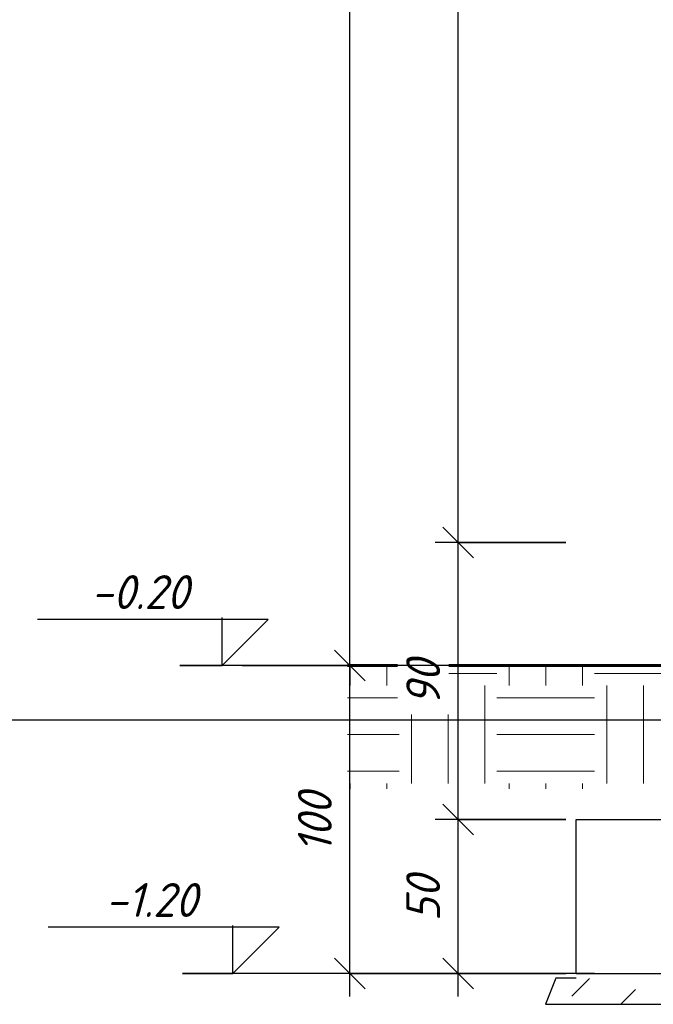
# Model space of a CAD drawing. Header units: millimetres. Extents: x -23034 to 4305, y -2041 to 12509.
# Tile 3 of 10: x -20188 to -18129, y -1300 to 1898. Entities that reach past the tile are written whole.
import ezdxf

# ---------------------------------------------------------------- set-up
doc = ezdxf.new("R2010")
doc.units = ezdxf.units.MM
for name, color, linetype, lineweight in [('A-ANNO-DIMS', 211, 'Continuous', 20), ('A-ANNO-DIMS-50', 211, 'Continuous', 20), ('A-DETL-GENF', 92, 'Continuous', 25), ('G-ANNO-DIMS', 111, 'Continuous', 20), ('G-ANNO-TEXT', 231, 'Continuous', 20), ('S-FNDN', 32, 'Continuous', 25)]:
    doc.layers.add(name, color=color, linetype=linetype, lineweight=lineweight)
doc.styles.add('GOST Common_I', font='GOST_Common Italic.ttf', dxfattribs={"height": 110})
doc.dimstyles.new('Zasieczka', dxfattribs={"dimscale": 304.8, "dimtxt": 110.62865, "dimasz": 0.328084, "dimexe": 0.246063, "dimexo": 0.0625, "dimgap": 0.082021, "dimtad": 1, "dimdec": 0, "dimlfac": 0.1, "dimzin": 0, "dimdsep": 46, "dimtxsty": 'GOST Common_I', "dimblk1": 'OBLIQUE', "dimblk2": 'OBLIQUE', "dimsah": 1, "dimcen": 0.09, "dimdle": 0.246063, "dimadec": 1, "dimazin": 0, "dimtfac": 1, "dimtdec": 4, "dimtix": 1, "dimtmove": 0, "dimatfit": 3, "dimfxl": 1.148294, "dimfxlon": 1, "dimtvp": 1, "dimtfill": 1, "dimtolj": 1, "dimtzin": 0, "dimlwd": 25, "dimlwe": 25, "dimarcsym": 2})

# ---------------------------------------------------------------- blocks, each defined once
blk = doc.blocks.new('AR Stopa fundam 1 - SF-2-1943621-C')
at = {"layer": 'S-FNDN'}
for p, q in [((-17230.2, -700), (-17230.2, -580)), ((-18380.2, -700), (-17835.2, -700)), ((-18380.2, -1200), (-18380.2, -700)), ((-17535.2, -700), (-16580.2, -700)), ((-16580.2, -700), (-16580.2, -1200)), ((-18380.2, -1200), (-16580.2, -1200))]:
    blk.add_line(p, q, dxfattribs=at)
blk = doc.blocks.new('Grunt - Grunt-1946594-C')
at = {"layer": 'A-DETL-GENF', "lineweight": 20}
h = blk.add_hatch(dxfattribs=at)
h.set_pattern_fill('FP_15', color=256, style=0, pattern_type=2)
h.set_pattern_definition([(0, (-3397.42, 5171.7), (317.5, 317.5), [317.5, -317.5]), (0, (-3397.42, 5290.76), (317.5, 317.5), [317.5, -317.5]), (0, (-3397.42, 5409.83), (317.5, 317.5), [317.5, -317.5]), (90, (-3357.73, 5449.5), (-317.5, 317.5), [317.5, -317.5]), (90, (-3238.67, 5449.5), (-317.5, 317.5), [317.5, -317.5]), (90, (-3119.6, 5449.5), (-317.5, 317.5), [317.5, -317.5])])
h.paths.add_polyline_path([(-17875.2, -600), (-17875.2, -200), (-19122.4, -200), (-19122.4, -600), (-18380.2, -600)], flags=0)
at = {"layer": 'A-DETL-GENF', "lineweight": 60}
for p in [(-17875.2, -200), (-17835.2, -200)]:
    blk.add_line(p, (-19122.4, -200), dxfattribs=at)
blk = doc.blocks.new('Podbudowa fundamentu - Z odsadzką-1949489-C')
at = {"layer": 'A-DETL-GENF', "lineweight": 20}
h = blk.add_hatch(dxfattribs=at)
h.set_pattern_fill('FP_13', color=256, style=0, pattern_type=2)
h.set_pattern_definition([(45, (-3397.42, 5171.7), (-35.921, 149.9703), [80.645, -80.645])])
h.paths.add_polyline_path([(-17535.2, -1300), (-16481.6, -1300), (-16515.1, -1215), (-18445.3, -1215), (-18478.8, -1300), (-18380.2, -1300)], flags=0)
at = {"layer": 'A-DETL-GENF'}
for p, q in [((-18445.3, -1215), (-18478.8, -1300)), ((-18380.2, -1215), (-18445.3, -1215)), ((-16515.1, -1215), (-16580.2, -1215)), ((-16481.6, -1300), (-16515.1, -1215)), ((-18478.8, -1300), (-16481.6, -1300))]:
    blk.add_line(p, q, dxfattribs=at)
blk = doc.blocks.new('DIMBLOCK1-C')
at = {"layer": 'A-ANNO-DIMS-50', "lineweight": 35}
for p, q in [((-19115, -200), (-19165, -150)), ((-19115, -200), (-19065, -250)), ((-19115, -1200), (-19165, -1150)), ((-19115, -1200), (-19065, -1250))]:
    blk.add_line(p, q, dxfattribs=at)
at = {"layer": 'A-ANNO-DIMS-50', "lineweight": 25}
for p, q in [((-19465, -200), (-19040, -200)), ((-19115, -200), (-19465, -200)), ((-19115, -1275), (-19115, -200)), ((-18765, -1200), (-19190, -1200)), ((-19115, -1200), (-18765, -1200))]:
    blk.add_line(p, q, dxfattribs=at)
at = {"layer": 'A-ANNO-DIMS-50', "color": 0, "lineweight": 25, "insert": (-19283.7, -808.8), "char_height": 110, "width": 261.009, "attachment_point": 1, "rotation": 90, "line_spacing_factor": 1.022761, "style": 'GOST Common_I', "bg_fill": 3, "box_fill_scale": 1.25, "bg_fill_color": 256, "bg_fill_true_color": 13158600, "bg_fill_transparency": 0}
blk.add_mtext('100', dxfattribs=at)
blk = doc.blocks.new('_Oblique')
at = {"color": 0, "linetype": 'ByBlock', "lineweight": -2}
blk.add_line((-0.5, -0.5), (0.5, 0.5), dxfattribs=at)
blk = doc.blocks.new('DIMBLOCK2-C')
at = {"layer": 'A-ANNO-DIMS-50', "lineweight": 25}
for p, q in [((-19115, -200), (-19115, 10528.4)), ((-18765, 10453.4), (-19190, 10453.4)), ((-19115, 10453.4), (-18765, 10453.4)), ((-19465, -200), (-19040, -200)), ((-19115, -200), (-19465, -200))]:
    blk.add_line(p, q, dxfattribs=at)
at = {"layer": 'A-ANNO-DIMS-50', "lineweight": 35}
for p, q in [((-19115, 10453.4), (-19165, 10503.4)), ((-19115, 10453.4), (-19065, 10403.4)), ((-19115, -200), (-19165, -150)), ((-19115, -200), (-19065, -250))]:
    blk.add_line(p, q, dxfattribs=at)
at = {"layer": 'A-ANNO-DIMS-50', "color": 0, "lineweight": 25, "insert": (-19283.7, 4977.6), "char_height": 110, "width": 357.762, "attachment_point": 1, "rotation": 90, "line_spacing_factor": 1.022761, "style": 'GOST Common_I', "bg_fill": 3, "box_fill_scale": 1.25, "bg_fill_color": 256, "bg_fill_true_color": 13158600, "bg_fill_transparency": 0}
blk.add_mtext('1065', dxfattribs=at)
blk = doc.blocks.new('DIMBLOCK3-C')
at = {"layer": 'A-ANNO-DIMS-50', "lineweight": 35}
for p, q in [((-18763, -700), (-18813, -650)), ((-18763, -700), (-18713, -750)), ((-18763, -1200), (-18813, -1150)), ((-18763, -1200), (-18713, -1250))]:
    blk.add_line(p, q, dxfattribs=at)
at = {"layer": 'A-ANNO-DIMS-50', "lineweight": 25}
for p, q in [((-18413, -700), (-18838, -700)), ((-18763, -1275), (-18763, -700)), ((-18763, -700), (-18413, -700)), ((-18413, -1200), (-18838, -1200)), ((-18763, -1200), (-18413, -1200))]:
    blk.add_line(p, q, dxfattribs=at)
at = {"layer": 'A-ANNO-DIMS-50', "color": 0, "lineweight": 25, "insert": (-18931.8, -1030.6), "char_height": 110, "width": 193.506, "attachment_point": 1, "rotation": 90, "line_spacing_factor": 1.022761, "style": 'GOST Common_I', "bg_fill": 3, "box_fill_scale": 1.25, "bg_fill_color": 256, "bg_fill_true_color": 13158600, "bg_fill_transparency": 0}
blk.add_mtext('50', dxfattribs=at)
blk = doc.blocks.new('DIMBLOCK4-C')
at = {"layer": 'A-ANNO-DIMS-50', "lineweight": 35}
for p, q in [((-18763, 200), (-18813, 250)), ((-18763, 200), (-18713, 150)), ((-18763, -700), (-18813, -650)), ((-18763, -700), (-18713, -750))]:
    blk.add_line(p, q, dxfattribs=at)
at = {"layer": 'A-ANNO-DIMS-50', "lineweight": 25}
for p, q in [((-18413, 200), (-18838, 200)), ((-18763, -700), (-18763, 200)), ((-18763, 200), (-18413, 200)), ((-18413, -700), (-18838, -700)), ((-18763, -700), (-18413, -700))]:
    blk.add_line(p, q, dxfattribs=at)
at = {"layer": 'A-ANNO-DIMS-50', "color": 0, "lineweight": 25, "insert": (-18931.8, -330.6), "char_height": 110, "width": 193.506, "attachment_point": 1, "rotation": 90, "line_spacing_factor": 1.022761, "style": 'GOST Common_I', "bg_fill": 3, "box_fill_scale": 1.25, "bg_fill_color": 256, "bg_fill_true_color": 13158600, "bg_fill_transparency": 0}
blk.add_mtext('90', dxfattribs=at)
blk = doc.blocks.new('DIMBLOCK5-C')
at = {"layer": 'A-ANNO-DIMS-50', "lineweight": 35}
for p, q in [((-18763, 5291.9), (-18813, 5341.9)), ((-18763, 5291.9), (-18713, 5241.9)), ((-18763, 200), (-18813, 250)), ((-18763, 200), (-18713, 150))]:
    blk.add_line(p, q, dxfattribs=at)
at = {"layer": 'A-ANNO-DIMS-50', "lineweight": 25}
for p, q in [((-18413, 5291.9), (-18838, 5291.9)), ((-18763, 200), (-18763, 5291.9)), ((-18763, 5291.9), (-18413, 5291.9)), ((-18413, 200), (-18838, 200)), ((-18763, 200), (-18413, 200))]:
    blk.add_line(p, q, dxfattribs=at)
at = {"layer": 'A-ANNO-DIMS-50', "color": 0, "lineweight": 25, "insert": (-18931.8, 2625), "char_height": 110, "width": 290.26, "attachment_point": 1, "rotation": 90, "line_spacing_factor": 1.022761, "style": 'GOST Common_I', "bg_fill": 3, "box_fill_scale": 1.25, "bg_fill_color": 256, "bg_fill_true_color": 13158600, "bg_fill_transparency": 0}
blk.add_mtext('509', dxfattribs=at)
blk = doc.blocks.new('Rzędne punktów - Etyk_Wymiar punktowy_Rzedna - Wnętrze-1052920-C')
at = {"layer": 'G-ANNO-DIMS', "lineweight": 25}
for p, q in [((-19627.1, 10453.4), (-19627.1, 10753.4)), ((-19477.1, 10603.4), (-20227.1, 10603.4)), ((-19627.1, 10453.4), (-19477.1, 10603.4))]:
    blk.add_line(p, q, dxfattribs=at)

msp = doc.modelspace()

# ---------------------------------------------------------------- linework, layer by layer
at = {"layer": 'G-ANNO-DIMS', "lineweight": 25}
for p, q in [((-19667.5, -200), (-19530.1, -200)), ((-19658.7, -1200), (-19494.6, -1200))]:
    msp.add_line(p, q, dxfattribs=at)
at = {"layer": 'G-ANNO-TEXT', "color": 10, "lineweight": 25}
msp.add_line((-16960, -377.8), (-20344.4, -377.8), dxfattribs=at)

# ---------------------------------------------------------------- block references
at = {"layer": 'A-DETL-GENF'}
for name in ['Grunt - Grunt-1946594-C', 'Podbudowa fundamentu - Z odsadzką-1949489-C']:
    msp.add_blockref(name, (0, 0), dxfattribs=at)
at = {"layer": 'S-FNDN'}
msp.add_blockref('AR Stopa fundam 1 - SF-2-1943621-C', (0, 0), dxfattribs=at)

# ---------------------------------------------------------------- next in the draw order: dimensions: what is measured, and where the dimension line sits
at = {"layer": 'A-ANNO-DIMS', "lineweight": 25}
dim = msp.add_linear_dim(base=(-19115, -200), p1=(-18765, -1200), p2=(-19465, -200), angle=90, dimstyle='Zasieczka', override={"dimpost": '<>', "dimfxl": 1220.655562}, dxfattribs=at)
dim.commit()
dim.dimension.update_dxf_attribs({"geometry": 'DIMBLOCK1-C', "text_midpoint": (-19195, -700)})

# ---------------------------------------------------------------- next in the draw order: block references
at = {"layer": 'G-ANNO-DIMS', "lineweight": 25}
msp.add_blockref('Rzędne punktów - Etyk_Wymiar punktowy_Rzedna - Wnętrze-1052920-C', (132.5, -11653.4), dxfattribs=at)

# ---------------------------------------------------------------- next in the draw order: dimensions: what is measured, and where the dimension line sits
at = {"layer": 'A-ANNO-DIMS', "lineweight": 25}
for base, p1, p2, override, picture, middle in [((-19115, 10453.4), (-19465, -200), (-18765, 10453.4), {"dimpost": '<>', "dimfxl": 10676.373813}, 'DIMBLOCK2-C', (-19195, 5126.7)), ((-18763, -700), (-18413, -1200), (-18413, -700), {"dimpost": '<>', "dimfxl": 500}, 'DIMBLOCK3-C', (-18843, -950))]:
    dim = msp.add_linear_dim(base=base, p1=p1, p2=p2, angle=90, dimstyle='Zasieczka', override=override, dxfattribs=at)
    dim.commit()
    dim.dimension.update_dxf_attribs({"geometry": picture, "text_midpoint": middle})

# ---------------------------------------------------------------- next in the draw order: linework, layer by layer
at = {"layer": 'G-ANNO-DIMS', "lineweight": 25}
msp.add_line((-18319.8, -1200), (-19658.7, -1200), dxfattribs=at)

# ---------------------------------------------------------------- next in the draw order: block references
msp.add_blockref('Rzędne punktów - Etyk_Wymiar punktowy_Rzedna - Wnętrze-1052920-C', (97.1, -10653.4), dxfattribs=at)

# ---------------------------------------------------------------- next in the draw order: texts
at = {"layer": 'G-ANNO-DIMS', "lineweight": 25, "insert": (-19909.5, -906.2), "char_height": 110, "width": 395.603, "attachment_point": 1, "line_spacing_factor": 1.022761, "style": 'GOST Common_I', "bg_fill": 3, "box_fill_scale": 1.25, "bg_fill_color": 256, "bg_fill_true_color": 13158600, "bg_fill_transparency": 0}
msp.add_mtext('-1.20', dxfattribs=at)

# ---------------------------------------------------------------- next in the draw order: dimensions: what is measured, and where the dimension line sits
at = {"layer": 'A-ANNO-DIMS', "lineweight": 25}
dim = msp.add_linear_dim(base=(-18763, 200), p1=(-18413, -700), p2=(-18413, 200), angle=90, dimstyle='Zasieczka', override={"dimpost": '<>', "dimfxl": 900}, dxfattribs=at)
dim.commit()
dim.dimension.update_dxf_attribs({"geometry": 'DIMBLOCK4-C', "text_midpoint": (-18843, -250)})

# ---------------------------------------------------------------- next in the draw order: linework, layer by layer
at = {"layer": 'G-ANNO-DIMS', "lineweight": 25}
msp.add_line((-18306.5, -200), (-19667.5, -200), dxfattribs=at)

# ---------------------------------------------------------------- next in the draw order: texts
at = {"layer": 'G-ANNO-DIMS', "lineweight": 25, "insert": (-19956.5, 93.8), "char_height": 110, "width": 423.481, "attachment_point": 1, "line_spacing_factor": 1.022761, "style": 'GOST Common_I', "bg_fill": 3, "box_fill_scale": 1.25, "bg_fill_color": 256, "bg_fill_true_color": 13158600, "bg_fill_transparency": 0}
msp.add_mtext('-0.20', dxfattribs=at)

# ---------------------------------------------------------------- next in the draw order: dimensions: what is measured, and where the dimension line sits
at = {"layer": 'A-ANNO-DIMS', "lineweight": 25}
dim = msp.add_linear_dim(base=(-18763, 5291.9), p1=(-18413, 200), p2=(-18413, 5291.9), angle=90, dimstyle='Zasieczka', override={"dimpost": '<>', "dimfxl": 5091.901231}, dxfattribs=at)
dim.commit()
dim.dimension.update_dxf_attribs({"geometry": 'DIMBLOCK5-C', "text_midpoint": (-18843, 2746)})

doc.saveas('drawing.dxf')
